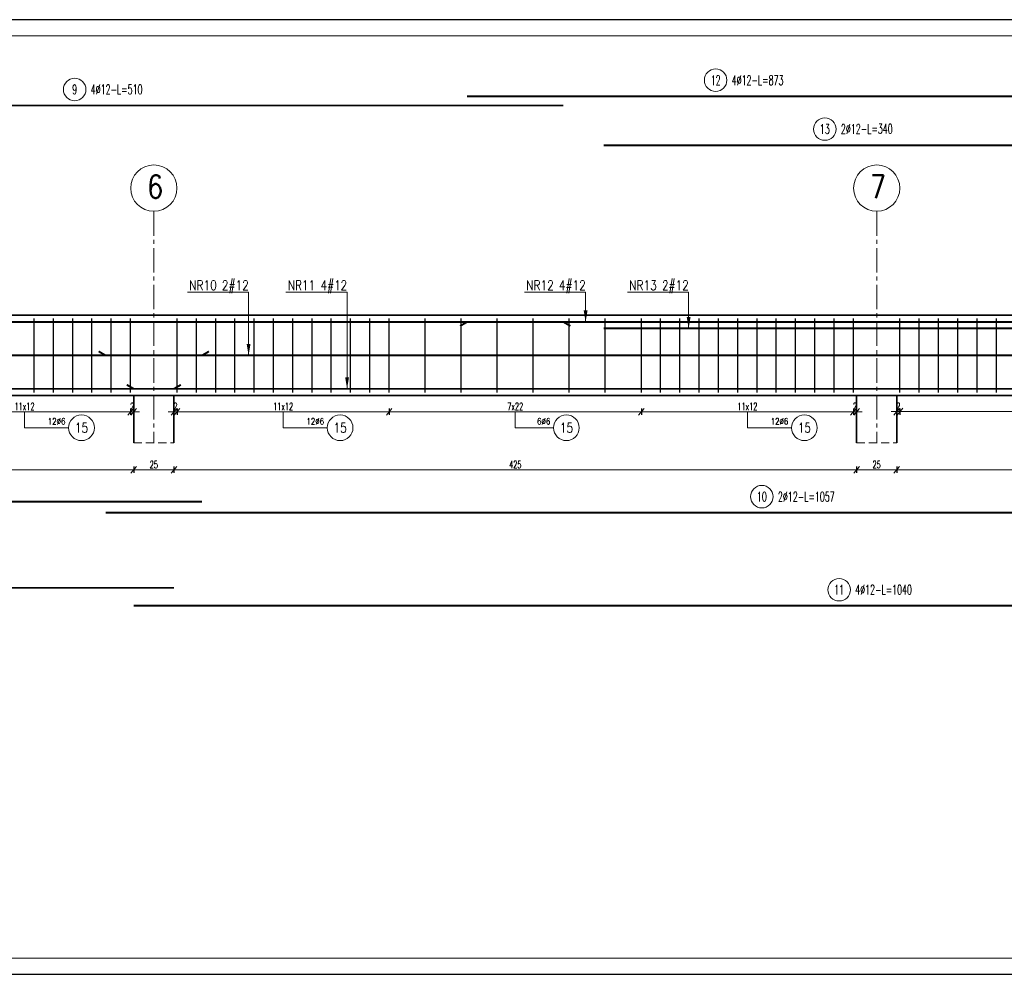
# Model space of a CAD drawing. Header units: centimetres. Extents: x 125945 to 146944, y 20629 to 31773.
# Tile 22 of 80: x 134872 to 135485, y 20629 to 21223. Entities that reach past the tile are written whole.
import ezdxf
from ezdxf.enums import TextEntityAlignment as Align

# ---------------------------------------------------------------- set-up
doc = ezdxf.new("R2010")
doc.units = ezdxf.units.CM
doc.linetypes.add('CENTER2', pattern=[28.575, 19.05, -3.175, 3.175, -3.175])
doc.linetypes.add('HIDDEN', pattern=[9.525, 6.35, -3.175])
for name, color, linetype, lineweight in [('e-cad_cienkie', 88, 'Continuous', 15), ('e-cad_opisy', 7, 'Continuous', 15), ('e-cad_osie', 172, 'CENTER2', 9), ('e-cad_ukryte', 1, 'HIDDEN', 15), ('e-cad_wymiary', 66, 'Continuous', 15), ('K-ŚCIANY KONSTRUKCYJNE', 16, 'Continuous', 35), ('K-ŻELBET', 204, 'Continuous', 35)]:
    doc.layers.add(name, color=color, linetype=linetype, lineweight=lineweight)
doc.layers.add('e-cad_prety_widok', color=3, linetype='Continuous')
doc.layers.add('e-cad_strzemiona', color=3, linetype='Continuous')
doc.styles.add('e-cad_1', font='simplex.shx', dxfattribs={"width": 0.6})
doc.styles.add('e-cad_2', font='simplex.shx', dxfattribs={"width": 0.8})
doc.styles.add('simpl', font='simplex.shx', dxfattribs={"width": 0.6})
doc.dimstyles.new('e-cad_1_20_[cm]', dxfattribs={"dimscale": 2, "dimtxt": 2.25, "dimasz": 1.75, "dimexe": 1, "dimexo": 0, "dimgap": 0.5, "dimtad": 1, "dimdec": 1, "dimrnd": 0.5, "dimdsep": 46, "dimtxsty": 'simpl', "dimblk": 'OBLIQUE', "dimcen": 0, "dimdle": 1, "dimclrd": 256, "dimclre": 256, "dimclrt": 256, "dimadec": 0, "dimazin": 0, "dimtfac": 1, "dimtdec": 1, "dimtix": 1, "dimtmove": 2, "dimatfit": 3, "dimldrblk": 'OBLIQUE', "dimfxl": 1, "dimfxlon": 1, "dimlwd": -1, "dimarcsym": 0})

# ---------------------------------------------------------------- blocks, each defined once
blk = doc.blocks.new('_Oblique')
at = {"color": 0, "linetype": 'ByBlock', "lineweight": -2}
blk.add_line((0.5, 0.6), (-0.5, -0.6), dxfattribs=at)
blk = doc.blocks.new('*D4155')
at = {"layer": 'Defpoints', "color": 0}
for p in [(134941.47, 20991.01), (134943.47, 20991.01), (134943.47, 20979.01)]:
    blk.add_point(p, dxfattribs=at)
at = {"layer": 'e-cad_wymiary', "ltscale": 0.8}
for p, q in [((134941.47, 20979.01), (134937.97, 20979.01)), ((134939.47, 20979.01), (134945.47, 20979.01)), ((134943.47, 20979.01), (134946.97, 20979.01))]:
    blk.add_line(p, q, dxfattribs=at)
at = {"layer": 'e-cad_wymiary', "lineweight": -2, "ltscale": 0.8}
for p, q in [((134941.47, 20981.01), (134941.47, 20977.01)), ((134943.47, 20981.01), (134943.47, 20977.01))]:
    blk.add_line(p, q, dxfattribs=at)
at = {"layer": 'e-cad_wymiary', "xscale": 3.5, "yscale": 3.5, "zscale": 3.5}
blk.add_blockref('_Oblique', (134941.47, 20979.01), dxfattribs=at)
at = {"layer": 'e-cad_wymiary', "xscale": 3.5, "yscale": 3.5, "zscale": 3.5, "rotation": 180}
blk.add_blockref('_Oblique', (134943.47, 20979.01), dxfattribs=at)
at = {"layer": 'e-cad_wymiary', "ltscale": 0.8, "insert": (134942.47, 20982.26), "char_height": 4.5, "attachment_point": 5, "style": 'simpl'}
blk.add_mtext('2', dxfattribs=at)
blk = doc.blocks.new('*D4156')
at = {"layer": 'Defpoints', "color": 0}
for p in [(134809.47, 20991.01), (134941.47, 20991.01), (134809.47, 20979.01)]:
    blk.add_point(p, dxfattribs=at)
at = {"layer": 'e-cad_wymiary', "ltscale": 0.8}
blk.add_line((134943.47, 20979.01), (134807.47, 20979.01), dxfattribs=at)
at = {"layer": 'e-cad_wymiary', "lineweight": -2, "ltscale": 0.8}
for p, q in [((134809.47, 20981.01), (134809.47, 20977.01)), ((134941.47, 20981.01), (134941.47, 20977.01))]:
    blk.add_line(p, q, dxfattribs=at)
at = {"layer": 'e-cad_wymiary', "xscale": 3.5, "yscale": 3.5, "zscale": 3.5, "rotation": 180}
blk.add_blockref('_Oblique', (134809.47, 20979.01), dxfattribs=at)
at = {"layer": 'e-cad_wymiary', "xscale": 3.5, "yscale": 3.5, "zscale": 3.5}
blk.add_blockref('_Oblique', (134941.47, 20979.01), dxfattribs=at)
at = {"layer": 'e-cad_wymiary', "ltscale": 0.8, "insert": (134875.47, 20982.26), "char_height": 4.5, "attachment_point": 5, "style": 'simpl'}
blk.add_mtext('11x12', dxfattribs=at)
blk = doc.blocks.new('e-cad_ZelbetOpisNiezliczalny_1P')
at = {"layer": 'e-cad_cienkie'}
blk.add_circle((4, 0), 4, dxfattribs=at)
at = {"layer": 'e-cad_opisy', "ltscale": 0.04, "style": 'e-cad_1', "width": 0.8}
for tag, p in [('OPIS', (-1, 1)), ('UWAGI', (-1, -3))]:
    blk.add_attdef(tag, text='', height=2, dxfattribs=at).set_placement(p, align=Align.RIGHT)
blk.add_attdef('NR', text='', height=3, dxfattribs=at).set_placement((4, 0), align=Align.MIDDLE_CENTER)
blk = doc.blocks.new('*D4157')
at = {"layer": 'Defpoints', "color": 0}
for p in [(134968.47, 20991.01), (134970.47, 20991.01), (134968.47, 20979.01)]:
    blk.add_point(p, dxfattribs=at)
at = {"layer": 'e-cad_wymiary', "ltscale": 0.8}
for p, q in [((134968.47, 20979.01), (134964.97, 20979.01)), ((134972.47, 20979.01), (134966.47, 20979.01)), ((134970.47, 20979.01), (134973.97, 20979.01))]:
    blk.add_line(p, q, dxfattribs=at)
at = {"layer": 'e-cad_wymiary', "lineweight": -2, "ltscale": 0.8}
for p, q in [((134968.47, 20981.01), (134968.47, 20977.01)), ((134970.47, 20981.01), (134970.47, 20977.01))]:
    blk.add_line(p, q, dxfattribs=at)
at = {"layer": 'e-cad_wymiary', "xscale": 3.5, "yscale": 3.5, "zscale": 3.5}
blk.add_blockref('_Oblique', (134968.47, 20979.01), dxfattribs=at)
at = {"layer": 'e-cad_wymiary', "xscale": 3.5, "yscale": 3.5, "zscale": 3.5, "rotation": 180}
blk.add_blockref('_Oblique', (134970.47, 20979.01), dxfattribs=at)
at = {"layer": 'e-cad_wymiary', "ltscale": 0.8, "insert": (134969.47, 20982.26), "char_height": 4.5, "attachment_point": 5, "style": 'simpl'}
blk.add_mtext('2', dxfattribs=at)
blk = doc.blocks.new('*D4158')
at = {"layer": 'Defpoints', "color": 0}
for p in [(134970.47, 20991.01), (135102.47, 20991.01), (135102.47, 20979.01)]:
    blk.add_point(p, dxfattribs=at)
at = {"layer": 'e-cad_wymiary', "ltscale": 0.8}
blk.add_line((134968.47, 20979.01), (135104.47, 20979.01), dxfattribs=at)
at = {"layer": 'e-cad_wymiary', "lineweight": -2, "ltscale": 0.8}
for p, q in [((134970.47, 20981.01), (134970.47, 20977.01)), ((135102.47, 20981.01), (135102.47, 20977.01))]:
    blk.add_line(p, q, dxfattribs=at)
at = {"layer": 'e-cad_wymiary', "xscale": 3.5, "yscale": 3.5, "zscale": 3.5, "rotation": 180}
blk.add_blockref('_Oblique', (134970.47, 20979.01), dxfattribs=at)
at = {"layer": 'e-cad_wymiary', "xscale": 3.5, "yscale": 3.5, "zscale": 3.5}
blk.add_blockref('_Oblique', (135102.47, 20979.01), dxfattribs=at)
at = {"layer": 'e-cad_wymiary', "ltscale": 0.8, "insert": (135036.47, 20982.26), "char_height": 4.5, "attachment_point": 5, "style": 'simpl'}
blk.add_mtext('11x12', dxfattribs=at)
blk = doc.blocks.new('*D4159')
at = {"layer": 'Defpoints', "color": 0}
for p in [(135102.47, 20991.01), (135259.47, 20991.01), (135259.47, 20979.01)]:
    blk.add_point(p, dxfattribs=at)
at = {"layer": 'e-cad_wymiary', "ltscale": 0.8}
blk.add_line((135100.47, 20979.01), (135261.47, 20979.01), dxfattribs=at)
at = {"layer": 'e-cad_wymiary', "lineweight": -2, "ltscale": 0.8}
for p, q in [((135102.47, 20981.01), (135102.47, 20977.01)), ((135259.47, 20981.01), (135259.47, 20977.01))]:
    blk.add_line(p, q, dxfattribs=at)
at = {"layer": 'e-cad_wymiary', "xscale": 3.5, "yscale": 3.5, "zscale": 3.5, "rotation": 180}
blk.add_blockref('_Oblique', (135102.47, 20979.01), dxfattribs=at)
at = {"layer": 'e-cad_wymiary', "xscale": 3.5, "yscale": 3.5, "zscale": 3.5}
blk.add_blockref('_Oblique', (135259.47, 20979.01), dxfattribs=at)
at = {"layer": 'e-cad_wymiary', "ltscale": 0.8, "insert": (135180.97, 20982.26), "char_height": 4.5, "attachment_point": 5, "style": 'simpl'}
blk.add_mtext('7x22', dxfattribs=at)
blk = doc.blocks.new('*D4160')
at = {"layer": 'Defpoints', "color": 0}
for p in [(135391.47, 20991.01), (135393.47, 20991.01), (135393.47, 20979.01)]:
    blk.add_point(p, dxfattribs=at)
at = {"layer": 'e-cad_wymiary', "ltscale": 0.8}
for p, q in [((135391.47, 20979.01), (135387.97, 20979.01)), ((135389.47, 20979.01), (135395.47, 20979.01)), ((135393.47, 20979.01), (135396.97, 20979.01))]:
    blk.add_line(p, q, dxfattribs=at)
at = {"layer": 'e-cad_wymiary', "lineweight": -2, "ltscale": 0.8}
for p, q in [((135391.47, 20981.01), (135391.47, 20977.01)), ((135393.47, 20981.01), (135393.47, 20977.01))]:
    blk.add_line(p, q, dxfattribs=at)
at = {"layer": 'e-cad_wymiary', "xscale": 3.5, "yscale": 3.5, "zscale": 3.5}
blk.add_blockref('_Oblique', (135391.47, 20979.01), dxfattribs=at)
at = {"layer": 'e-cad_wymiary', "xscale": 3.5, "yscale": 3.5, "zscale": 3.5, "rotation": 180}
blk.add_blockref('_Oblique', (135393.47, 20979.01), dxfattribs=at)
at = {"layer": 'e-cad_wymiary', "ltscale": 0.8, "insert": (135392.47, 20982.26), "char_height": 4.5, "attachment_point": 5, "style": 'simpl'}
blk.add_mtext('2', dxfattribs=at)
blk = doc.blocks.new('*D4161')
at = {"layer": 'Defpoints', "color": 0}
for p in [(135259.47, 20991.01), (135391.47, 20991.01), (135259.47, 20979.01)]:
    blk.add_point(p, dxfattribs=at)
at = {"layer": 'e-cad_wymiary', "ltscale": 0.8}
blk.add_line((135393.47, 20979.01), (135257.47, 20979.01), dxfattribs=at)
at = {"layer": 'e-cad_wymiary', "lineweight": -2, "ltscale": 0.8}
for p, q in [((135259.47, 20981.01), (135259.47, 20977.01)), ((135391.47, 20981.01), (135391.47, 20977.01))]:
    blk.add_line(p, q, dxfattribs=at)
at = {"layer": 'e-cad_wymiary', "xscale": 3.5, "yscale": 3.5, "zscale": 3.5, "rotation": 180}
blk.add_blockref('_Oblique', (135259.47, 20979.01), dxfattribs=at)
at = {"layer": 'e-cad_wymiary', "xscale": 3.5, "yscale": 3.5, "zscale": 3.5}
blk.add_blockref('_Oblique', (135391.47, 20979.01), dxfattribs=at)
at = {"layer": 'e-cad_wymiary', "ltscale": 0.8, "insert": (135325.47, 20982.26), "char_height": 4.5, "attachment_point": 5, "style": 'simpl'}
blk.add_mtext('11x12', dxfattribs=at)
blk = doc.blocks.new('*D4162')
at = {"layer": 'Defpoints', "color": 0}
for p in [(135418.47, 20991.05), (135420.47, 20991.05), (135418.47, 20979.05)]:
    blk.add_point(p, dxfattribs=at)
at = {"layer": 'e-cad_wymiary', "ltscale": 0.8}
for p, q in [((135418.47, 20979.05), (135414.97, 20979.05)), ((135422.47, 20979.05), (135416.47, 20979.05)), ((135420.47, 20979.05), (135423.97, 20979.05))]:
    blk.add_line(p, q, dxfattribs=at)
at = {"layer": 'e-cad_wymiary', "lineweight": -2, "ltscale": 0.8}
for p, q in [((135418.47, 20981.05), (135418.47, 20977.05)), ((135420.47, 20981.05), (135420.47, 20977.05))]:
    blk.add_line(p, q, dxfattribs=at)
at = {"layer": 'e-cad_wymiary', "xscale": 3.5, "yscale": 3.5, "zscale": 3.5}
blk.add_blockref('_Oblique', (135418.47, 20979.05), dxfattribs=at)
at = {"layer": 'e-cad_wymiary', "xscale": 3.5, "yscale": 3.5, "zscale": 3.5, "rotation": 180}
blk.add_blockref('_Oblique', (135420.47, 20979.05), dxfattribs=at)
at = {"layer": 'e-cad_wymiary', "ltscale": 0.8, "insert": (135419.47, 20982.3), "char_height": 4.5, "attachment_point": 5, "style": 'simpl'}
blk.add_mtext('2', dxfattribs=at)
blk = doc.blocks.new('*D4163')
at = {"layer": 'Defpoints', "color": 0}
for p in [(135420.47, 20991.05), (135600.47, 20991.05), (135600.47, 20979.05)]:
    blk.add_point(p, dxfattribs=at)
at = {"layer": 'e-cad_wymiary', "ltscale": 0.8}
blk.add_line((135418.47, 20979.05), (135602.47, 20979.05), dxfattribs=at)
at = {"layer": 'e-cad_wymiary', "lineweight": -2, "ltscale": 0.8}
for p, q in [((135420.47, 20981.05), (135420.47, 20977.05)), ((135600.47, 20981.05), (135600.47, 20977.05))]:
    blk.add_line(p, q, dxfattribs=at)
at = {"layer": 'e-cad_wymiary', "xscale": 3.5, "yscale": 3.5, "zscale": 3.5, "rotation": 180}
blk.add_blockref('_Oblique', (135420.47, 20979.05), dxfattribs=at)
at = {"layer": 'e-cad_wymiary', "xscale": 3.5, "yscale": 3.5, "zscale": 3.5}
blk.add_blockref('_Oblique', (135600.47, 20979.05), dxfattribs=at)
at = {"layer": 'e-cad_wymiary', "ltscale": 0.8, "insert": (135510.47, 20982.3), "char_height": 4.5, "attachment_point": 5, "style": 'simpl'}
blk.add_mtext('15x12', dxfattribs=at)
blk = doc.blocks.new('e-cad_ZelbetOpis_7')
blk.add_circle((5, 5), 3.5)
at = {"layer": 'e-cad_opisy', "style": 'e-cad_1', "width": 0.6}
blk.add_attdef('NR', text='', height=3, dxfattribs=at).set_placement((5, 3.5), align=Align.CENTER)
for tag, p in [('OPIS_1', (10, 3.5)), ('UWAGI', (10, -6))]:
    blk.add_attdef(tag, p, '', height=3, dxfattribs=at)
at = {"layer": 'e-cad_opisy', "style": 'e-cad_1', "width": 0.6, "flags": 1}
for tag, p in [('SREDNICA', (25, 8)), ('SZT', (25, 7)), ('GATUNEK_STALI', (25, 6.5)), ('DLUGOSC', (25, 7.5)), ('KLASA_STALI', (25, 6)), ('A', (30, 6.5)), ('KOD', (30, 8)), ('HAK_1', (30, 7.5)), ('HAK_2', (30, 7)), ('B', (30, 6)), ('OPIS_2', (25, 5.5)), ('C', (30, 5.5)), ('D', (30, 5)), ('E', (30, 4.5)), ('F', (30, 4)), ('R', (30, 3.5)), ('HAK_1_DLUGOSC', (30, 3)), ('HAK_2_DLUGOSC', (30, 2.5)), ('KIERUNEK', (30, 2))]:
    blk.add_attdef(tag, p, '', height=0.3, dxfattribs=at)
blk = doc.blocks.new('*D4170')
at = {"layer": 'Defpoints', "color": 0}
for p in [(135963.47, 20964.08), (135418.47, 20959.72), (135418.47, 20942.89)]:
    blk.add_point(p, dxfattribs=at)
at = {"layer": 'e-cad_wymiary', "lineweight": -2, "ltscale": 0.8}
for p, q in [((135418.47, 20944.89), (135418.47, 20940.89)), ((135963.47, 20944.89), (135963.47, 20940.89))]:
    blk.add_line(p, q, dxfattribs=at)
at = {"layer": 'e-cad_wymiary', "ltscale": 0.8}
blk.add_line((135965.47, 20942.89), (135416.47, 20942.89), dxfattribs=at)
at = {"layer": 'e-cad_wymiary', "xscale": 3.5, "yscale": 3.5, "zscale": 3.5, "rotation": 180}
blk.add_blockref('_Oblique', (135418.47, 20942.89), dxfattribs=at)
at = {"layer": 'e-cad_wymiary', "xscale": 3.5, "yscale": 3.5, "zscale": 3.5}
blk.add_blockref('_Oblique', (135963.47, 20942.89), dxfattribs=at)
at = {"layer": 'e-cad_wymiary', "ltscale": 0.8, "insert": (135690.97, 20946.14), "char_height": 4.5, "attachment_point": 5, "style": 'simpl'}
blk.add_mtext('545', dxfattribs=at)
blk = doc.blocks.new('*D4171')
at = {"layer": 'Defpoints', "color": 0}
for p in [(135393.47, 20959.72), (135418.47, 20959.72), (135393.47, 20942.89)]:
    blk.add_point(p, dxfattribs=at)
at = {"layer": 'e-cad_wymiary', "lineweight": -2, "ltscale": 0.8}
for p, q in [((135393.47, 20944.89), (135393.47, 20940.89)), ((135418.47, 20944.89), (135418.47, 20940.89))]:
    blk.add_line(p, q, dxfattribs=at)
at = {"layer": 'e-cad_wymiary', "ltscale": 0.8}
blk.add_line((135420.47, 20942.89), (135391.47, 20942.89), dxfattribs=at)
at = {"layer": 'e-cad_wymiary', "xscale": 3.5, "yscale": 3.5, "zscale": 3.5, "rotation": 180}
blk.add_blockref('_Oblique', (135393.47, 20942.89), dxfattribs=at)
at = {"layer": 'e-cad_wymiary', "xscale": 3.5, "yscale": 3.5, "zscale": 3.5}
blk.add_blockref('_Oblique', (135418.47, 20942.89), dxfattribs=at)
at = {"layer": 'e-cad_wymiary', "ltscale": 0.8, "insert": (135405.97, 20946.14), "char_height": 4.5, "attachment_point": 5, "style": 'simpl'}
blk.add_mtext('25', dxfattribs=at)
blk = doc.blocks.new('*D4172')
at = {"layer": 'Defpoints', "color": 0}
for p in [(134968.47, 20959.72), (135393.47, 20959.72), (134968.47, 20942.89)]:
    blk.add_point(p, dxfattribs=at)
at = {"layer": 'e-cad_wymiary', "lineweight": -2, "ltscale": 0.8}
for p, q in [((134968.47, 20944.89), (134968.47, 20940.89)), ((135393.47, 20944.89), (135393.47, 20940.89))]:
    blk.add_line(p, q, dxfattribs=at)
at = {"layer": 'e-cad_wymiary', "ltscale": 0.8}
blk.add_line((135395.47, 20942.89), (134966.47, 20942.89), dxfattribs=at)
at = {"layer": 'e-cad_wymiary', "xscale": 3.5, "yscale": 3.5, "zscale": 3.5, "rotation": 180}
blk.add_blockref('_Oblique', (134968.47, 20942.89), dxfattribs=at)
at = {"layer": 'e-cad_wymiary', "xscale": 3.5, "yscale": 3.5, "zscale": 3.5}
blk.add_blockref('_Oblique', (135393.47, 20942.89), dxfattribs=at)
at = {"layer": 'e-cad_wymiary', "ltscale": 0.8, "insert": (135180.97, 20946.14), "char_height": 4.5, "attachment_point": 5, "style": 'simpl'}
blk.add_mtext('425', dxfattribs=at)
blk = doc.blocks.new('*D4173')
at = {"layer": 'Defpoints', "color": 0}
for p in [(134943.47, 20959.72), (134968.47, 20959.72), (134943.47, 20942.89)]:
    blk.add_point(p, dxfattribs=at)
at = {"layer": 'e-cad_wymiary', "lineweight": -2, "ltscale": 0.8}
for p, q in [((134943.47, 20944.89), (134943.47, 20940.89)), ((134968.47, 20944.89), (134968.47, 20940.89))]:
    blk.add_line(p, q, dxfattribs=at)
at = {"layer": 'e-cad_wymiary', "ltscale": 0.8}
blk.add_line((134970.47, 20942.89), (134941.47, 20942.89), dxfattribs=at)
at = {"layer": 'e-cad_wymiary', "xscale": 3.5, "yscale": 3.5, "zscale": 3.5, "rotation": 180}
blk.add_blockref('_Oblique', (134943.47, 20942.89), dxfattribs=at)
at = {"layer": 'e-cad_wymiary', "xscale": 3.5, "yscale": 3.5, "zscale": 3.5}
blk.add_blockref('_Oblique', (134968.47, 20942.89), dxfattribs=at)
at = {"layer": 'e-cad_wymiary', "ltscale": 0.8, "insert": (134955.97, 20946.14), "char_height": 4.5, "attachment_point": 5, "style": 'simpl'}
blk.add_mtext('25', dxfattribs=at)
blk = doc.blocks.new('*D4174')
at = {"layer": 'Defpoints', "color": 0}
for p in [(134518.47, 20959.72), (134943.47, 20959.72), (134518.47, 20942.89)]:
    blk.add_point(p, dxfattribs=at)
at = {"layer": 'e-cad_wymiary', "lineweight": -2, "ltscale": 0.8}
for p, q in [((134518.47, 20944.89), (134518.47, 20940.89)), ((134943.47, 20944.89), (134943.47, 20940.89))]:
    blk.add_line(p, q, dxfattribs=at)
at = {"layer": 'e-cad_wymiary', "ltscale": 0.8}
blk.add_line((134945.47, 20942.89), (134516.47, 20942.89), dxfattribs=at)
at = {"layer": 'e-cad_wymiary', "xscale": 3.5, "yscale": 3.5, "zscale": 3.5, "rotation": 180}
blk.add_blockref('_Oblique', (134518.47, 20942.89), dxfattribs=at)
at = {"layer": 'e-cad_wymiary', "xscale": 3.5, "yscale": 3.5, "zscale": 3.5}
blk.add_blockref('_Oblique', (134943.47, 20942.89), dxfattribs=at)
at = {"layer": 'e-cad_wymiary', "ltscale": 0.8, "insert": (134730.97, 20946.14), "char_height": 4.5, "attachment_point": 5, "style": 'simpl'}
blk.add_mtext('425', dxfattribs=at)

msp = doc.modelspace()

# ---------------------------------------------------------------- linework, layer by layer
at = {"layer": 'Defpoints'}
msp.add_lwpolyline([(132588.6, 20628.94), (136328.6, 20628.94), (136328.6, 21222.94), (132588.6, 21222.94)], close=True, dxfattribs=at)
at = {"layer": 'e-cad_cienkie', "ltscale": 1.2}
for p, q in [((135014.96, 21053.4), (134976.85, 21053.4)), ((135014.96, 21014.03), (135014.96, 21053.4)), ((135076.29, 21053.4), (135038.17, 21053.4)), ((135076.29, 20993.25), (135076.29, 21053.4)), ((135224.76, 21053.39), (135186.64, 21053.39)), ((135224.76, 21034.85), (135224.76, 21053.39)), ((135288.9, 21053.39), (135250.79, 21053.39)), ((135288.9, 21030.85), (135288.9, 21053.39))]:
    msp.add_line(p, q, dxfattribs=at)
at = {"layer": 'e-cad_cienkie'}
msp.add_lwpolyline([(132648.6, 20638.94), (136318.6, 20638.94), (136318.6, 21212.94), (132648.6, 21212.94)], close=True, dxfattribs=at)
at = {"layer": 'e-cad_cienkie', "ltscale": 0.8}
for points in [[(135150.97, 21034.85, 1.2, 1.2, 0), (135146.64, 21032.35, 0, 0, 0)], [(135210.97, 21034.85, 1.2, 1.2, 0), (135215.3, 21032.35, 0, 0, 0)], [(134925.97, 21014.03, 1.2, 1.2, 0), (134921.64, 21016.53, 0, 0, 0)], [(134985.97, 21014.03, 1.2, 1.2, 0), (134990.3, 21016.53, 0, 0, 0)], [(134943.47, 20993.25, 1.2, 1.2, 0), (134939.14, 20995.75, 0, 0, 0)], [(134968.47, 20993.25, 1.2, 1.2, 0), (134972.8, 20995.75, 0, 0, 0)]]:
    msp.add_lwpolyline(points, format="xyseb", dxfattribs=at)
for points in [[(134875.47, 20969.01), (134902.95, 20969.01)], [(135036.47, 20969.01), (135063.95, 20969.01)], [(135180.97, 20969.01), (135204.8, 20969.01)], [(135325.47, 20969.01), (135352.95, 20969.01)]]:
    msp.add_lwpolyline(points, dxfattribs=at)
at = {"layer": 'e-cad_cienkie', "lineweight": -2, "ltscale": 1.2}
for points in [[(135225.96, 21042.05), (135224.76, 21034.85), (135223.56, 21042.05)], [(135290.1, 21038.05), (135288.9, 21030.85), (135287.7, 21038.05)], [(135016.16, 21021.23), (135014.96, 21014.03), (135013.76, 21021.23)], [(135077.49, 21000.45), (135076.29, 20993.25), (135075.09, 21000.45)]]:
    msp.add_solid(points, dxfattribs=at)
at = {"layer": 'e-cad_opisy'}
for centre in [(134955.97, 21118.14), (135405.97, 21118.14)]:
    msp.add_circle(centre, 14.4, dxfattribs=at)
at = {"layer": 'e-cad_osie', "ltscale": 0.8}
for p, q in [((134955.97, 21103.74), (134955.97, 20959.72)), ((135405.97, 21103.74), (135405.97, 20959.72))]:
    msp.add_line(p, q, dxfattribs=at)
at = {"layer": 'e-cad_prety_widok', "ltscale": 2}
for points in [[(135983.47, 21133.67, 1.2, 1.2, 0), (135983.47, 21172.27, 1.2, 1.2, 0.414214), (135980.47, 21175.27, 1.2, 1.2, 0), (135150.97, 21175.27, 0, 0, 0)], [(135235.97, 21144.83, 1.2, 1.2, 0), (135575.97, 21144.83, 0, 0, 0)], [(135983.47, 20993.25, 1.2, 1.2, 0), (135983.47, 21031.85, 1.2, 1.2, 0.414214), (135980.47, 21034.85, 1.2, 1.2, 0), (135150.97, 21034.85, 0, 0, 0)], [(135235.97, 21030.85, 1.2, 1.2, 0), (135575.97, 21030.85, 0, 0, 0)], [(134025.97, 21014.03, 1.2, 1.2, 0), (134985.97, 21014.03, 0, 0, 0)], [(134925.97, 21014.03, 1.2, 1.2, 0), (135983.47, 21014.03, 0, 0, 0)], [(134043.47, 20993.25, 1.2, 1.2, 0), (134968.47, 20993.25, 0, 0, 0)], [(134943.47, 20993.25, 1.2, 1.2, 0), (135983.47, 20993.25, 0, 0, 0)], [(134025.97, 20923.08, 1.2, 1.2, 0), (134985.97, 20923.08, 0, 0, 0)], [(134925.97, 20916.15, 1.2, 1.2, 0), (135983.47, 20916.15, 0, 0, 0)], [(134043.47, 20869.42, 1.2, 1.2, 0), (134968.47, 20869.42, 0, 0, 0)], [(134943.47, 20858.25, 1.2, 1.2, 0), (135983.47, 20858.25, 0, 0, 0)]]:
    msp.add_lwpolyline(points, format="xyseb", dxfattribs=at)
at = {"layer": 'e-cad_prety_widok', "ltscale": 0.8}
for points in [[(135210.97, 21169.56, 1.2, 1.2, 0), (134700.97, 21169.56, 0, 0, 0)], [(135210.97, 21034.85, 1.2, 1.2, 0), (134700.97, 21034.85, 0, 0, 0)]]:
    msp.add_lwpolyline(points, format="xyseb", dxfattribs=at)
at = {"layer": 'e-cad_strzemiona', "ltscale": 0.8}
for points in [[(134881.47, 20991.01), (134881.47, 21037.04)], [(134893.47, 20991.01), (134893.47, 21037.04)], [(134905.47, 20991.01), (134905.47, 21037.04)], [(134917.47, 20991.01), (134917.47, 21037.05)], [(134929.47, 20991.01), (134929.47, 21037.05)], [(134941.47, 20991.01), (134941.47, 21037.05)], [(134970.47, 20991.01), (134970.47, 21037.01)], [(134982.47, 20991.01), (134982.47, 21037.01)], [(134994.47, 20991.01), (134994.47, 21037.01)], [(135006.47, 20991.01), (135006.47, 21037.01)], [(135018.47, 20991.01), (135018.47, 21037.01)], [(135030.47, 20991.01), (135030.47, 21037.01)], [(135042.47, 20991.01), (135042.47, 21037.02)], [(135054.47, 20991.01), (135054.47, 21037.02)], [(135066.47, 20991.01), (135066.47, 21037.02)], [(135078.47, 20991.01), (135078.47, 21037.02)], [(135090.47, 20991.01), (135090.47, 21037.02)], [(135102.47, 20991.01), (135102.47, 21037.02)], [(135124.87, 20991.01), (135124.87, 21037.02)], [(135147.27, 20991.01), (135147.27, 21037.03)], [(135169.67, 20991.01), (135169.67, 21037.03)], [(135192.07, 20991.01), (135192.07, 21037.03)], [(135214.47, 20991.01), (135214.47, 21037.03)], [(135236.87, 20991.01), (135236.87, 21037.03)], [(135259.47, 20991.01), (135259.47, 21037.04)], [(135271.47, 20991.01), (135271.47, 21037.04)], [(135283.47, 20991.01), (135283.47, 21037.04)], [(135295.47, 20991.01), (135295.47, 21037.04)], [(135307.47, 20991.01), (135307.47, 21037.04)], [(135319.47, 20991.01), (135319.47, 21037.04)], [(135331.47, 20991.01), (135331.47, 21037.04)], [(135343.47, 20991.01), (135343.47, 21037.04)], [(135355.47, 20991.01), (135355.47, 21037.04)], [(135367.47, 20991.01), (135367.47, 21037.05)], [(135379.47, 20991.01), (135379.47, 21037.05)], [(135391.47, 20991.01), (135391.47, 21037.05)], [(135420.47, 20991.05), (135420.47, 21037.05)], [(135432.47, 20991.05), (135432.47, 21037.05)], [(135444.47, 20991.05), (135444.47, 21037.05)], [(135456.47, 20991.05), (135456.47, 21037.05)], [(135468.47, 20991.05), (135468.47, 21037.05)], [(135480.47, 20991.05), (135480.47, 21037.05)]]:
    msp.add_lwpolyline(points, dxfattribs=at)
at = {"layer": 'e-cad_ukryte', "ltscale": 0.8}
for p, q in [((134943.47, 20959.72), (134968.47, 20959.72)), ((135393.47, 20959.72), (135418.47, 20959.72))]:
    msp.add_line(p, q, dxfattribs=at)
at = {"layer": 'K-ŚCIANY KONSTRUKCYJNE', "ltscale": 0.8}
for p, q in [((134943.47, 20959.72), (134943.47, 20989.05)), ((134968.47, 20989.05), (134968.47, 20959.72)), ((135393.47, 20959.72), (135393.47, 20989.05)), ((135418.47, 20989.05), (135418.47, 20959.72))]:
    msp.add_line(p, q, dxfattribs=at)
at = {"layer": 'K-ŻELBET', "ltscale": 0.8}
for points in [[(135963.47, 21039.05), (132693.46, 21039.05), (132693.47, 20989.05), (133143.47, 20989.05)], [(133168.47, 20989.05), (135963.47, 20989.05)]]:
    msp.add_lwpolyline(points, dxfattribs=at)

# ---------------------------------------------------------------- block references
at = {"layer": 'e-cad_opisy', "ltscale": 0.8}
ref = msp.add_blockref('e-cad_ZelbetOpis_7', (135295.72, 21175.27), dxfattribs=dict(at, xscale=2, yscale=2, zscale=2))
ref.add_attrib('OPIS_1', '4%%c12-L=873', (135315.72, 21182.27), dxfattribs={"height": 6, "style": 'e-cad_1', "width": 0.6})
ref.add_attrib('NR', '12', dxfattribs={"height": 6, "style": 'e-cad_1', "width": 0.6}).set_placement((135305.72, 21182.27), align=Align.CENTER)
ref = msp.add_blockref('e-cad_ZelbetOpis_7', (134896.69, 21169.56), dxfattribs=dict(at, xscale=2, yscale=2, zscale=2))
ref.add_attrib('OPIS_1', '4%%c12-L=510', (134916.69, 21176.56), dxfattribs={"height": 6, "style": 'e-cad_1', "width": 0.6})
ref.add_attrib('NR', '9', dxfattribs={"height": 6, "style": 'e-cad_1', "width": 0.6}).set_placement((134906.69, 21176.56), align=Align.CENTER)
ref = msp.add_blockref('e-cad_ZelbetOpis_7', (135363.72, 21144.83), dxfattribs=dict(at, xscale=2, yscale=2, zscale=2, rotation=0.2868198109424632))
ref.add_attrib('OPIS_1', '2%%c12-L=340', (135383.69, 21151.93), dxfattribs={"height": 6, "rotation": 0.28682, "style": 'e-cad_1', "width": 0.6})
ref.add_attrib('NR', '13', dxfattribs={"height": 6, "rotation": 0.28682, "style": 'e-cad_1', "width": 0.6}).set_placement((135373.69, 21151.88), align=Align.CENTER)
at = {"layer": 'e-cad_opisy', "ltscale": 0.8, "xscale": 2, "yscale": 2, "zscale": 2}
for p, values in [((134902.95, 20969.01), {'OPIS': '12%%c6', 'NR': '15'}), ((135063.95, 20969.01), {'OPIS': '12%%c6', 'NR': '15'}), ((135204.8, 20969.01), {'OPIS': '6%%c6', 'NR': '15'}), ((135352.95, 20969.01), {'OPIS': '12%%c6', 'NR': '15'})]:
    msp.add_blockref('e-cad_ZelbetOpisNiezliczalny_1P', p, dxfattribs=at).add_auto_attribs(values)
at = {"layer": 'e-cad_opisy', "ltscale": 0.8}
ref = msp.add_blockref('e-cad_ZelbetOpis_7', (135324.49, 20916.15), dxfattribs=dict(at, xscale=2, yscale=2, zscale=2))
ref.add_attrib('OPIS_1', '2%%c12-L=1057', (135344.49, 20923.15), dxfattribs={"height": 6, "style": 'e-cad_1', "width": 0.6})
ref.add_attrib('NR', '10', dxfattribs={"height": 6, "style": 'e-cad_1', "width": 0.6}).set_placement((135334.49, 20923.15), align=Align.CENTER)
ref = msp.add_blockref('e-cad_ZelbetOpis_7', (135372.6, 20858.25), dxfattribs=dict(at, xscale=2, yscale=2, zscale=2))
ref.add_attrib('OPIS_1', '4%%c12-L=1040', (135392.6, 20865.25), dxfattribs={"height": 6, "style": 'e-cad_1', "width": 0.6})
ref.add_attrib('NR', '11', dxfattribs={"height": 6, "style": 'e-cad_1', "width": 0.6}).set_placement((135382.6, 20865.25), align=Align.CENTER)

# ---------------------------------------------------------------- texts
at = {"layer": 'e-cad_opisy', "ltscale": 2, "style": 'e-cad_2', "width": 0.8}
for s, p in [('6', (134951.9, 21111.85)), ('7', (135401.9, 21111.85))]:
    msp.add_text(s, height=14.4, dxfattribs=at).set_placement(p)
at = {"layer": 'e-cad_opisy', "ltscale": 1.2, "style": 'e-cad_1', "width": 0.8}
for s, p in [('NR10 2#12', (134978.04, 21054.71)), ('NR11 4#12', (135039.36, 21054.71)), ('NR12 4#12', (135187.83, 21054.69)), ('NR13 2#12', (135251.98, 21054.69))]:
    msp.add_text(s, height=6, dxfattribs=at).set_placement(p)

# ---------------------------------------------------------------- dimensions: what is measured, and where the dimension line sits
at = {"layer": 'e-cad_wymiary', "ltscale": 0.8}
for p1, p2, distance, text, picture, middle in [((134941.47, 20991.01), (134809.47, 20991.01), 12, '11x12', '*D4156', (134875.47, 20982.26)), ((134970.47, 20991.01), (135102.47, 20991.01), -12, '11x12', '*D4158', (135036.47, 20982.26)), ((135102.47, 20991.01), (135259.47, 20991.01), -12, '7x22', '*D4159', (135180.97, 20982.26)), ((135391.47, 20991.01), (135259.47, 20991.01), 12, '11x12', '*D4161', (135325.47, 20982.26)), ((135420.47, 20991.05), (135600.47, 20991.05), -12, '15x12', '*D4163', (135510.47, 20982.3))]:
    dim = msp.add_aligned_dim(p1=p1, p2=p2, distance=distance, text=text, dimstyle='e-cad_1_20_[cm]', dxfattribs=at)
    dim.commit()
    dim.dimension.update_dxf_attribs({"geometry": picture, "text_midpoint": middle})
for p1, p2, distance, picture, middle in [((134941.47, 20991.01), (134943.47, 20991.01), -12, '*D4155', (134942.47, 20982.26)), ((134970.47, 20991.01), (134968.47, 20991.01), 12, '*D4157', (134969.47, 20982.26)), ((135391.47, 20991.01), (135393.47, 20991.01), -12, '*D4160', (135392.47, 20982.26)), ((135420.47, 20991.05), (135418.47, 20991.05), 12, '*D4162', (135419.47, 20982.3))]:
    dim = msp.add_aligned_dim(p1=p1, p2=p2, distance=distance, dimstyle='e-cad_1_20_[cm]', dxfattribs=at)
    dim.commit()
    dim.dimension.update_dxf_attribs({"geometry": picture, "text_midpoint": middle})
for base, p1, p2, picture, middle in [((135418.47, 20942.89), (135963.47, 20964.08), (135418.47, 20959.72), '*D4170', (135690.97, 20946.14)), ((134518.47, 20942.89), (134943.47, 20959.72), (134518.47, 20959.72), '*D4174', (134730.97, 20946.14)), ((134943.47, 20942.89), (134968.47, 20959.72), (134943.47, 20959.72), '*D4173', (134955.97, 20946.14)), ((134968.47, 20942.89), (135393.47, 20959.72), (134968.47, 20959.72), '*D4172', (135180.97, 20946.14)), ((135393.47, 20942.89), (135418.47, 20959.72), (135393.47, 20959.72), '*D4171', (135405.97, 20946.14))]:
    dim = msp.add_linear_dim(base=base, p1=p1, p2=p2, dimstyle='e-cad_1_20_[cm]', dxfattribs=at)
    dim.commit()
    dim.dimension.update_dxf_attribs({"geometry": picture, "text_midpoint": middle})

# ---------------------------------------------------------------- leaders
at = {"layer": 'e-cad_cienkie', "ltscale": 0.8}
for points in [[(134875.47, 20979.01), (134875.47, 20969.01)], [(135036.47, 20979.01), (135036.47, 20969.01)], [(135180.97, 20979.01), (135180.97, 20969.01)], [(135325.47, 20979.01), (135325.47, 20969.01)]]:
    msp.add_leader(points, dimstyle='e-cad_1_20_[cm]', override={"dimldrblk": 'None'}, dxfattribs=at)

doc.saveas('drawing.dxf')
